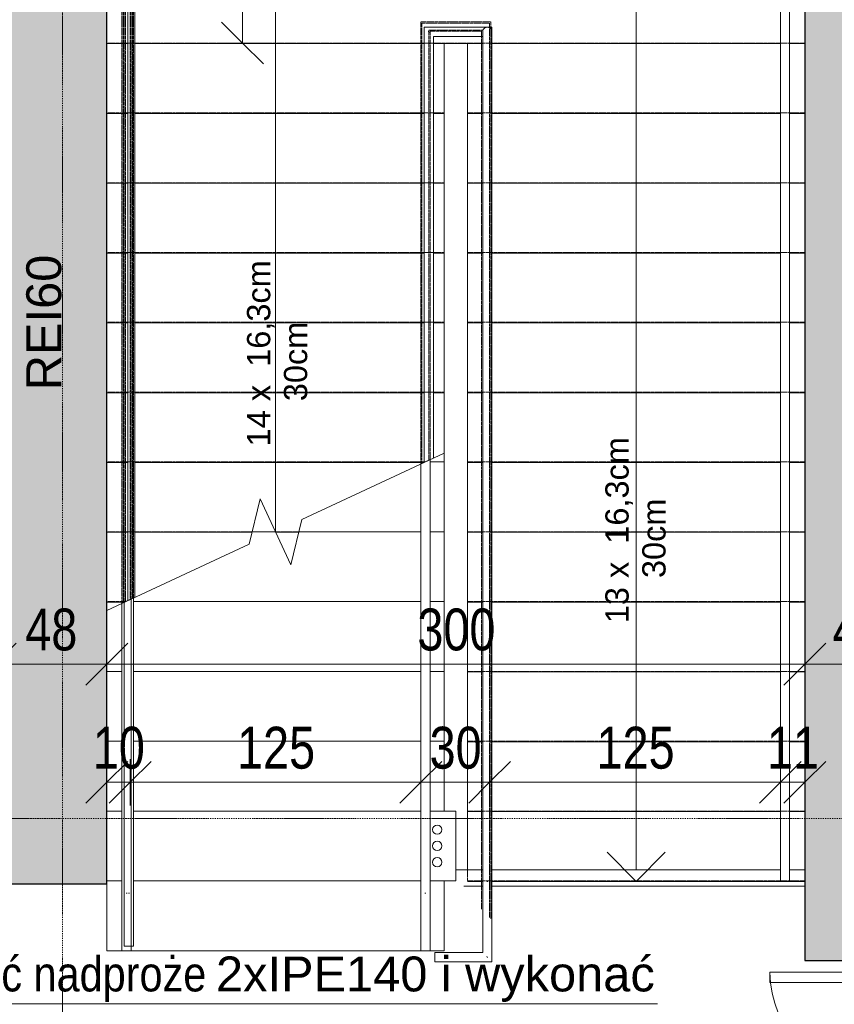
# Model space of a CAD drawing. Header units: centimetres. Extents: x 14785 to 20067, y -11124 to -8451.
# Tile 14 of 26: x 16457 to 16807, y -9449 to -9025. Entities that reach past the tile are written whole.
import ezdxf

# ---------------------------------------------------------------- set-up
doc = ezdxf.new("R2010")
doc.units = ezdxf.units.CM
doc.header["$XCLIPFRAME"] = 2
for name, pattern in [('Linia siatki', [0.9925, 0.47, -0.2175, 0.0875, -0.2175]), ('Linia wyrównania', [0.32004, 0.16002, -0.16002]), ('Ponad', [0.396875, 0.238125, -0.15875])]:
    doc.linetypes.add(name, pattern=pattern)
for name, color, linetype, lineweight in [('A-ANNO-DIMS', 211, 'Continuous', 9), ('A-ANNO-DIMS-100', 211, 'Continuous', 9), ('A-AREA', 32, 'Continuous', 9), ('A-DETL-THIN', 151, 'Continuous', 9), ('A-DOOR', 31, 'Continuous', 9), ('A-DOOR-FRAM', 31, 'Continuous', 18), ('A-FLOR', 192, 'Continuous', 9), ('A-FLOR-HRAL', 11, 'Continuous', 9), ('A-FLOR-HRAL-MBND', 5, 'Ponad', 9), ('A-WALL', 113, 'Continuous', 9), ('A-WALL-PATT', 111, 'Continuous', 25), ('G-ANNO-REFR', 1, 'Linia wyrównania', 9), ('G-ANNO-TEXT', 231, 'Continuous', 9), ('S-GRID', 1, 'Continuous', 9), ('S-STRS', 31, 'Continuous', 9), ('S-STRS-ANNO', 31, 'Continuous', 9), ('S-STRS-MBND', 31, 'Ponad', 9)]:
    doc.layers.add(name, color=color, linetype=linetype, lineweight=lineweight)
doc.styles.add('Arial_2', font='arial.ttf', dxfattribs={"height": 10})
doc.styles.add('Arial_3', font='arial.ttf', dxfattribs={"height": 15})
doc.styles.add('Arial_4', font='arial.ttf', dxfattribs={"width": 0.8, "height": 18})
doc.dimstyles.new('Przekątna_-_1_8_mm_Arial', dxfattribs={"dimscale": 30.48, "dimtxt": 18.364669, "dimasz": 0.590551, "dimexe": 0.328084, "dimexo": 0.0625, "dimgap": 0.016404, "dimtad": 1, "dimdec": 0, "dimdsep": 46, "dimtxsty": 'Arial_4', "dimblk1": 'OBLIQUE', "dimblk2": 'OBLIQUE', "dimsah": 1, "dimcen": 0.09, "dimazin": 0, "dimtfac": 1, "dimtdec": 4, "dimtix": 1, "dimtmove": 0, "dimatfit": 3, "dimfxl": 0.328084, "dimfxlon": 1, "dimtvp": 1, "dimtolj": 1, "dimtzin": 0, "dimarcsym": 2})
doc.dimstyles.new('Przekątna_-_1_8_mm_Arial_1', dxfattribs={"dimscale": 30.48, "dimtxt": 18.364669, "dimasz": 0.590551, "dimexe": 0.328084, "dimexo": 0.0625, "dimgap": 0.016404, "dimtad": 1, "dimdec": 0, "dimdsep": 46, "dimtxsty": 'Arial_4', "dimblk1": 'OBLIQUE', "dimblk2": 'OBLIQUE', "dimsah": 1, "dimcen": 0.09, "dimazin": 0, "dimtfac": 1, "dimtdec": 4, "dimtix": 1, "dimtmove": 0, "dimatfit": 3, "dimfxl": 0.328084, "dimfxlon": 1, "dimtvp": 1, "dimtolj": 1, "dimtzin": 0, "dimarcsym": 2})
picture_1 = doc.add_image_def('image1.png', size_in_pixel=(425, 587))

# ---------------------------------------------------------------- blocks, each defined once
blk = doc.blocks.new('Drzwi-korytarz-niesymetryczne-wpuszczane - 1350 x 2000mm-591046-4_Poziom piętra')
at = {"layer": 'A-DOOR', "lineweight": 18}
for p, q in [((-67.5, -6.365), (-67.5, 83.635)), ((-67.5, 83.635), (-63, 83.635)), ((-63, 83.635), (-63, -6.365)), ((67.5, 38.635), (63, 38.635)), ((63, 38.635), (63, -6.365)), ((67.5, -6.365), (67.5, 38.635)), ((-63, -6.365), (-67.5, -6.365)), ((63, -6.365), (67.5, -6.365))]:
    blk.add_line(p, q, dxfattribs=at)
at = {"layer": 'A-DOOR'}
for centre, radius, start, end in [((-67.5, -6.365), 90, 0, 90), ((67.5, -6.365), 45, 90, 180)]:
    blk.add_arc(centre, radius, start, end, dxfattribs=at)
at = {"layer": 'A-DOOR-FRAM'}
for p, q in [((-67.5, -6.365), (-72.5, -6.365)), ((-72.5, -6.365), (-72.5, -21.365)), ((-67.5, -11.34125), (-67.5, -6.365)), ((67.5, -6.365), (67.5, -11.34125)), ((72.5, -6.365), (67.5, -6.365)), ((72.5, -21.365), (72.5, -6.365)), ((-65.9125, -11.34125), (-67.5, -11.34125)), ((-65.9125, -16.44375), (-65.9125, -11.34125)), ((67.5, -11.34125), (65.9125, -11.34125)), ((65.9125, -11.34125), (65.9125, -16.44375)), ((-67.5, -21.365), (-67.5, -16.44375)), ((-67.5, -16.44375), (-65.9125, -16.44375)), ((65.9125, -16.44375), (67.5, -16.44375)), ((67.5, -16.44375), (67.5, -21.365)), ((-72.5, -21.365), (-67.5, -21.365)), ((67.5, -21.365), (72.5, -21.365))]:
    blk.add_line(p, q, dxfattribs=at)
blk = doc.blocks.new('Poręcz - Poręcz-702179-4_Poziom piętra')
at = {"layer": 'A-FLOR-HRAL-MBND'}
for p, q in [((16630.08, -9026.93), (16659.16, -9026.93)), ((16630.08, -9035.47), (16630.08, -9026.93)), ((16630.08, -9026.93), (16659.16, -9026.93)), ((16630.08, -9035.47), (16630.08, -9026.93)), ((16630.08, -9026.93), (16659.16, -9026.93)), ((16630.08, -9035.47), (16630.08, -9026.93)), ((16630.08, -9026.93), (16659.16, -9026.93)), ((16630.08, -9035.47), (16630.08, -9026.93)), ((16659.16, -9026.93), (16659.16, -9395.47)), ((16659.16, -9026.93), (16659.16, -9395.47)), ((16659.16, -9026.93), (16659.16, -9395.47)), ((16659.16, -9026.93), (16659.16, -9395.47)), ((16633.08, -9029.93), (16656.16, -9029.93)), ((16633.08, -9035.47), (16633.08, -9029.93)), ((16633.08, -9029.93), (16656.16, -9029.93)), ((16633.08, -9035.47), (16633.08, -9029.93)), ((16633.08, -9029.93), (16656.16, -9029.93)), ((16633.08, -9035.47), (16633.08, -9029.93)), ((16633.08, -9029.93), (16656.16, -9029.93)), ((16633.08, -9035.47), (16633.08, -9029.93)), ((16656.16, -9029.93), (16656.16, -9395.47)), ((16656.16, -9029.93), (16656.16, -9395.47)), ((16656.16, -9029.93), (16656.16, -9395.47)), ((16656.16, -9029.93), (16656.16, -9395.47)), ((16630.08, -9216.11), (16630.08, -9035.47)), ((16630.08, -9216.11), (16630.08, -9035.47)), ((16630.08, -9216.11), (16630.08, -9035.47)), ((16630.08, -9216.11), (16630.08, -9035.47)), ((16633.08, -9214.72), (16633.08, -9035.47)), ((16633.08, -9214.72), (16633.08, -9035.47)), ((16633.08, -9214.72), (16633.08, -9035.47)), ((16633.08, -9214.72), (16633.08, -9035.47)), ((16656.16, -9395.47), (16656.16, -9408.25)), ((16656.16, -9395.47), (16656.16, -9408.25)), ((16656.16, -9395.47), (16656.16, -9408.25)), ((16656.16, -9395.47), (16656.16, -9408.25)), ((16659.16, -9395.47), (16659.16, -9411.25)), ((16659.16, -9395.47), (16659.16, -9411.25)), ((16659.16, -9395.47), (16659.16, -9411.25)), ((16659.16, -9395.47), (16659.16, -9411.25)), ((16485.08, -9396.71), (16488.08, -9396.71)), ((16485.08, -9396.71), (16488.08, -9396.71)), ((16485.08, -9396.71), (16488.08, -9396.71)), ((16485.08, -9396.71), (16488.08, -9396.71))]:
    blk.add_line(p, q, dxfattribs=at)
blk = doc.blocks.new('Poręcz - Poręcz-702183-4_Poziom piętra')
at = {"layer": 'A-FLOR-HRAL-MBND'}
for p, q in [((16501.66, -9005.47), (16504.66, -9005.47)), ((16501.66, -9035.47), (16501.66, -9005.47)), ((16501.66, -9005.47), (16504.66, -9005.47)), ((16501.66, -9035.47), (16501.66, -9005.47)), ((16501.66, -9005.47), (16504.66, -9005.47)), ((16501.66, -9035.47), (16501.66, -9005.47)), ((16501.66, -9005.47), (16504.66, -9005.47)), ((16501.66, -9035.47), (16501.66, -9005.47)), ((16504.66, -9035.47), (16504.66, -9005.47)), ((16504.66, -9035.47), (16504.66, -9005.47)), ((16504.66, -9035.47), (16504.66, -9005.47)), ((16504.66, -9035.47), (16504.66, -9005.47)), ((16501.66, -9276), (16501.66, -9035.47)), ((16501.66, -9276), (16501.66, -9035.47)), ((16501.66, -9276), (16501.66, -9035.47)), ((16501.66, -9276), (16501.66, -9035.47)), ((16504.66, -9274.6), (16504.66, -9035.47)), ((16504.66, -9274.6), (16504.66, -9035.47)), ((16504.66, -9274.6), (16504.66, -9035.47)), ((16504.66, -9274.6), (16504.66, -9035.47))]:
    blk.add_line(p, q, dxfattribs=at)
blk = doc.blocks.new('Typ poręczy górnej - Górna poręcz_wewnętrzny_-702195-4_Poziom piętra')
at = {"layer": 'A-FLOR-HRAL'}
for p, q in [((16629.58, -9396.58), (16629.58, -9425.47)), ((16633.58, -9425.47), (16633.58, -9396.58)), ((16631.37, -9400.72), (16631.79, -9400.72))]:
    blk.add_line(p, q, dxfattribs=at)
at = {"layer": 'A-FLOR-HRAL', "flags": 128}
blk.add_lwpolyline([(16631.79, -9425.47), (16631.58, -9425.47), (16631.38, -9425.47)], dxfattribs=at)
blk = doc.blocks.new('Typ poręczy górnej - Górna poręcz_wewnętrzny_-V7-4_Poziom piętra')
at = {"layer": 'A-FLOR-HRAL', "linetype": 'Ponad'}
for p, q in [((16629.58, -9026.43), (16659.66, -9026.43)), ((16629.58, -9035.47), (16629.58, -9026.43)), ((16659.66, -9026.43), (16659.66, -9395.47)), ((16633.58, -9030.43), (16655.66, -9030.43)), ((16633.58, -9035.47), (16633.58, -9030.43)), ((16655.66, -9030.43), (16655.66, -9395.47)), ((16629.58, -9216.35), (16629.58, -9035.47)), ((16633.58, -9214.48), (16633.58, -9035.47)), ((16655.66, -9395.47), (16655.66, -9407.75)), ((16659.66, -9395.47), (16659.66, -9411.75)), ((16484.58, -9396.71), (16488.58, -9396.71))]:
    blk.add_line(p, q, dxfattribs=at)
at = {"layer": 'A-FLOR-HRAL'}
for p, q in [((16633.58, -9214.48), (16629.58, -9216.35)), ((16629.58, -9425.47), (16629.58, -9216.35)), ((16633.58, -9425.47), (16633.58, -9214.48)), ((16629.58, -9425.47), (16633.58, -9425.47))]:
    blk.add_line(p, q, dxfattribs=at)
blk = doc.blocks.new('Typ poręczy górnej - Górna poręcz_wewnętrzny_-702209-4_Poziom piętra')
at = {"layer": 'A-FLOR-HRAL'}
for p, q in [((16501.16, -9396.58), (16501.16, -9425.47)), ((16505.16, -9425.47), (16505.16, -9396.58)), ((16502.95, -9400.72), (16503.37, -9400.72))]:
    blk.add_line(p, q, dxfattribs=at)
at = {"layer": 'A-FLOR-HRAL', "flags": 128}
blk.add_lwpolyline([(16503.37, -9425.47), (16503.16, -9425.47), (16502.96, -9425.47)], dxfattribs=at)
blk = doc.blocks.new('Typ poręczy górnej - Górna poręcz_wewnętrzny_-V8-4_Poziom piętra')
at = {"layer": 'A-FLOR-HRAL', "linetype": 'Ponad'}
for p, q in [((16501.16, -9005.47), (16505.16, -9005.47)), ((16501.16, -9035.47), (16501.16, -9005.47)), ((16505.16, -9035.47), (16505.16, -9005.47)), ((16501.16, -9276.23), (16501.16, -9035.47)), ((16505.16, -9274.37), (16505.16, -9035.47))]:
    blk.add_line(p, q, dxfattribs=at)
at = {"layer": 'A-FLOR-HRAL'}
for p, q in [((16505.16, -9274.37), (16501.16, -9276.23)), ((16501.16, -9425.47), (16501.16, -9276.23)), ((16505.16, -9425.47), (16505.16, -9274.37)), ((16501.16, -9425.47), (16505.16, -9425.47))]:
    blk.add_line(p, q, dxfattribs=at)
blk = doc.blocks.new('Poręcz - Poręcz-703291-4_Poziom piętra')
at = {"layer": 'A-FLOR-HRAL'}
for p, q in [((16503.66, -9005.71), (16506.66, -9005.71)), ((16503.66, -9035.71), (16503.66, -9005.71)), ((16506.66, -9035.71), (16506.66, -9005.71)), ((16503.66, -9275.06), (16503.66, -9035.71)), ((16506.66, -9273.67), (16506.66, -9035.71))]:
    blk.add_line(p, q, dxfattribs=at)
blk = doc.blocks.new('Typ poręczy górnej - Górna poręcz_wewnętrzny_-703303-4_Poziom piętra')
at = {"layer": 'A-FLOR-HRAL'}
for p, q in [((16658.16, -9028.67), (16631.08, -9028.67)), ((16631.08, -9028.67), (16631.08, -9035.21)), ((16656.16, -9030.67), (16656.16, -9396.22)), ((16660.16, -9396.22), (16660.16, -9030.67)), ((16631.08, -9035.21), (16631.08, -9215.65)), ((16635.08, -9032.67), (16656.16, -9032.67)), ((16635.08, -9035.21), (16635.08, -9032.67)), ((16635.08, -9213.78), (16635.08, -9035.21)), ((16656.16, -9396.22), (16656.16, -9426.25)), ((16660.16, -9430.25), (16660.16, -9396.22)), ((16656.16, -9426.25), (16635.62, -9426.25)), ((16635.62, -9428.02), (16635.62, -9428.39)), ((16635.62, -9430.25), (16660.16, -9430.25))]:
    blk.add_line(p, q, dxfattribs=at)
at = {"layer": 'A-FLOR-HRAL', "flags": 128}
for points in [[(16658.16, -9028.67), (16657.64, -9028.74), (16657.16, -9028.94), (16656.75, -9029.26), (16656.43, -9029.67), (16656.23, -9030.16), (16656.16, -9030.67)], [(16656.16, -9030.67), (16656.23, -9030.16), (16656.43, -9029.67), (16656.75, -9029.26), (16657.16, -9028.94), (16657.64, -9028.74), (16658.16, -9028.67), (16658.68, -9028.74), (16659.16, -9028.94), (16659.58, -9029.26)], [(16659.58, -9029.26), (16659.16, -9028.94), (16658.68, -9028.74), (16658.16, -9028.67)]]:
    blk.add_lwpolyline(points, dxfattribs=at)
at = {"layer": 'A-FLOR-HRAL'}
for points, knots in [([(16632.85, -9030.44), (16632.88, -9030.48), (16632.96, -9030.55), (16633.08, -9030.67), (16633.2, -9030.8), (16633.28, -9030.87), (16633.32, -9030.91)], [-0.53727163, -0.53727163, -0.53727163, -0.53727163, -0.52083333, -0.5, -0.47916667, -0.46272837, -0.46272837, -0.46272837, -0.46272837]), ([(16657.93, -9428.02), (16657.96, -9428.06), (16658.04, -9428.13), (16658.16, -9428.25), (16658.25, -9428.34), (16658.29, -9428.39)], [0.46272837, 0.46272837, 0.46272837, 0.46272837, 0.47916667, 0.5, 0.52083333, 0.52083333, 0.52083333, 0.52083333])]:
    blk.add_open_spline(points, degree=3, knots=knots, dxfattribs=at)
for points in [[(16633.29, -9035.71), (16633.22, -9035.71), (16633.08, -9035.72), (16632.95, -9035.71), (16632.88, -9035.71)], [(16657.96, -9395.72), (16658.03, -9395.72), (16658.16, -9395.71), (16658.3, -9395.72), (16658.37, -9395.72)]]:
    blk.add_open_spline(points, degree=3, dxfattribs=at)
blk = doc.blocks.new('Typ poręczy górnej - Górna poręcz_wewnętrzny_-V9-4_Poziom piętra')
at = {"layer": 'A-FLOR-HRAL'}
for p, q in [((16631.08, -9028.67), (16660.16, -9028.67)), ((16631.08, -9035.71), (16631.08, -9028.67)), ((16660.16, -9028.67), (16660.16, -9395.71)), ((16631.08, -9215.65), (16631.08, -9035.71)), ((16635.08, -9032.67), (16656.16, -9032.67)), ((16635.08, -9035.71), (16635.08, -9032.67)), ((16635.08, -9213.78), (16635.08, -9035.71)), ((16656.16, -9032.67), (16656.16, -9395.71)), ((16656.16, -9395.71), (16656.16, -9426.25)), ((16660.16, -9395.71), (16660.16, -9430.25)), ((16635.62, -9430.25), (16635.62, -9426.25)), ((16656.16, -9426.25), (16635.62, -9426.25)), ((16660.16, -9430.25), (16635.62, -9430.25))]:
    blk.add_line(p, q, dxfattribs=at)
blk = doc.blocks.new('Typ poręczy górnej - Górna poręcz_wewnętrzny_-712286-4_Poziom piętra')
at = {"layer": 'A-FLOR-HRAL'}
for p, q in [((16784.08, -9005.71), (16784.08, -9036.67)), ((16788.08, -9036.67), (16788.08, -9005.71)), ((16784.08, -9036.67), (16784.08, -9395.71)), ((16788.08, -9395.71), (16788.08, -9036.67))]:
    blk.add_line(p, q, dxfattribs=at)
at = {"layer": 'A-FLOR-HRAL', "flags": 128}
for points in [[(16785.88, -9005.71), (16786.08, -9005.71), (16786.29, -9005.71)], [(16786.29, -9395.71), (16786.08, -9395.71), (16785.88, -9395.71)]]:
    blk.add_lwpolyline(points, dxfattribs=at)
blk = doc.blocks.new('Typ poręczy górnej - Górna poręcz_wewnętrzny_-V10-4_Poziom piętra')
at = {"layer": 'A-FLOR-HRAL'}
for p, q in [((16788.08, -9005.71), (16784.08, -9005.71)), ((16784.08, -9005.71), (16784.08, -9395.71)), ((16788.08, -9005.71), (16788.08, -9395.71)), ((16788.08, -9395.71), (16784.08, -9395.71))]:
    blk.add_line(p, q, dxfattribs=at)
blk = doc.blocks.new('Poręcz - Poręcz-712949-4_Poziom piętra')
at = {"layer": 'A-FLOR-HRAL-MBND'}
for p, q in [((16502.66, -9005.59), (16505.66, -9005.59)), ((16502.66, -9035.47), (16502.66, -9005.59)), ((16502.66, -9005.59), (16505.66, -9005.59)), ((16502.66, -9035.47), (16502.66, -9005.59)), ((16502.66, -9005.59), (16505.66, -9005.59)), ((16502.66, -9035.47), (16502.66, -9005.59)), ((16502.66, -9005.59), (16505.66, -9005.59)), ((16502.66, -9035.47), (16502.66, -9005.59)), ((16505.66, -9035.47), (16505.66, -9005.59)), ((16505.66, -9035.47), (16505.66, -9005.59)), ((16505.66, -9035.47), (16505.66, -9005.59)), ((16505.66, -9035.47), (16505.66, -9005.59)), ((16502.66, -9035.59), (16502.66, -9035.47)), ((16502.66, -9035.59), (16502.66, -9035.47)), ((16502.66, -9035.59), (16502.66, -9035.47)), ((16502.66, -9035.59), (16502.66, -9035.47)), ((16502.66, -9275.53), (16502.66, -9035.59)), ((16502.66, -9275.53), (16502.66, -9035.59)), ((16502.66, -9275.53), (16502.66, -9035.59)), ((16502.66, -9275.53), (16502.66, -9035.59)), ((16505.66, -9035.59), (16505.66, -9035.47)), ((16505.66, -9035.59), (16505.66, -9035.47)), ((16505.66, -9035.59), (16505.66, -9035.47)), ((16505.66, -9035.59), (16505.66, -9035.47)), ((16505.66, -9274.13), (16505.66, -9035.59)), ((16505.66, -9274.13), (16505.66, -9035.59)), ((16505.66, -9274.13), (16505.66, -9035.59)), ((16505.66, -9274.13), (16505.66, -9035.59))]:
    blk.add_line(p, q, dxfattribs=at)
blk = doc.blocks.new('Typ poręczy górnej - Górna poręcz_wewnętrzny_-712975-4_Poziom piętra')
at = {"layer": 'A-FLOR-HRAL'}
for p, q in [((16502.16, -9396.58), (16502.16, -9423.47)), ((16506.16, -9423.47), (16506.16, -9396.58)), ((16503.95, -9400.72), (16504.37, -9400.72))]:
    blk.add_line(p, q, dxfattribs=at)
at = {"layer": 'A-FLOR-HRAL', "flags": 128}
blk.add_lwpolyline([(16504.37, -9423.47), (16504.16, -9423.47), (16503.96, -9423.47)], dxfattribs=at)
blk = doc.blocks.new('Typ poręczy górnej - Górna poręcz_wewnętrzny_-V11-4_Poziom piętra')
at = {"layer": 'A-FLOR-HRAL', "linetype": 'Ponad'}
for p, q in [((16502.16, -9005.59), (16506.16, -9005.59)), ((16502.16, -9035.47), (16502.16, -9005.59)), ((16506.16, -9035.47), (16506.16, -9005.59)), ((16502.16, -9035.47), (16506.16, -9035.47)), ((16502.16, -9035.59), (16506.16, -9035.59)), ((16502.16, -9275.76), (16502.16, -9035.59)), ((16506.16, -9273.9), (16506.16, -9035.59))]:
    blk.add_line(p, q, dxfattribs=at)
at = {"layer": 'A-FLOR-HRAL'}
for p, q in [((16506.16, -9273.9), (16502.16, -9275.76)), ((16502.16, -9423.47), (16502.16, -9275.76)), ((16506.16, -9423.47), (16506.16, -9273.9)), ((16502.16, -9423.47), (16506.16, -9423.47))]:
    blk.add_line(p, q, dxfattribs=at)
blk = doc.blocks.new('DIMBLOCK172-4_Poziom piętra')
at = {"layer": 'A-ANNO-DIMS-100'}
for p, q in [((16446.62, -9302.32), (16446.62, -9292.32)), ((16446.62, -9302.32), (16455.62, -9293.32)), ((16494.62, -9302.32), (16494.62, -9292.32)), ((16494.62, -9302.32), (16503.62, -9293.32)), ((16446.62, -9302.32), (16437.62, -9311.32)), ((16446.62, -9302.32), (16494.62, -9302.32)), ((16446.62, -9302.32), (16446.62, -9312.32)), ((16494.62, -9302.32), (16485.62, -9311.32)), ((16494.62, -9302.32), (16494.62, -9312.32))]:
    blk.add_line(p, q, dxfattribs=at)
at = {"layer": 'A-ANNO-DIMS-100', "color": 0, "insert": (16459.6, -9278.45), "char_height": 18, "width": 26.4451, "attachment_point": 1, "line_spacing_factor": 0.941778, "style": 'Arial_4'}
blk.add_mtext('48', dxfattribs=at)
blk = doc.blocks.new('_Oblique')
at = {"color": 0, "linetype": 'ByBlock', "lineweight": -2}
blk.add_line((-0.5, -0.5), (0.5, 0.5), dxfattribs=at)
blk = doc.blocks.new('DIMBLOCK173-4_Poziom piętra')
at = {"layer": 'A-ANNO-DIMS-100'}
for p, q in [((16494.62, -9302.32), (16494.62, -9292.32)), ((16494.62, -9302.32), (16503.62, -9293.32)), ((16794.62, -9302.32), (16794.62, -9292.32)), ((16794.62, -9302.32), (16803.62, -9293.32)), ((16494.62, -9302.32), (16485.62, -9311.32)), ((16494.62, -9302.32), (16794.62, -9302.32)), ((16494.62, -9302.32), (16494.62, -9312.32)), ((16794.62, -9302.32), (16785.62, -9311.32)), ((16794.62, -9302.32), (16794.62, -9312.32))]:
    blk.add_line(p, q, dxfattribs=at)
at = {"layer": 'A-ANNO-DIMS-100', "color": 0, "insert": (16628.09, -9278.45), "char_height": 18, "width": 39.6677, "attachment_point": 1, "line_spacing_factor": 0.941778, "style": 'Arial_4'}
blk.add_mtext('300', dxfattribs=at)
blk = doc.blocks.new('DIMBLOCK174-4_Poziom piętra')
at = {"layer": 'A-ANNO-DIMS-100'}
for p, q in [((16794.62, -9302.32), (16794.62, -9292.32)), ((16794.62, -9302.32), (16803.62, -9293.32)), ((16840.62, -9302.32), (16840.62, -9292.32)), ((16840.62, -9302.32), (16849.62, -9293.32)), ((16794.62, -9302.32), (16785.62, -9311.32)), ((16794.62, -9302.32), (16840.62, -9302.32)), ((16794.62, -9302.32), (16794.62, -9312.32)), ((16840.62, -9302.32), (16831.62, -9311.32)), ((16840.62, -9302.32), (16840.62, -9312.32))]:
    blk.add_line(p, q, dxfattribs=at)
at = {"layer": 'A-ANNO-DIMS-100', "color": 0, "insert": (16806.6, -9278.45), "char_height": 18, "width": 26.4451, "attachment_point": 1, "line_spacing_factor": 0.941778, "style": 'Arial_4'}
blk.add_mtext('46', dxfattribs=at)
blk = doc.blocks.new('DIMBLOCK277-4_Poziom piętra')
at = {"layer": 'A-ANNO-DIMS-100'}
for p, q in [((16494.62, -9353.12), (16494.62, -9343.12)), ((16494.62, -9353.12), (16503.62, -9344.12)), ((16504.66, -9353.12), (16504.66, -9343.12)), ((16504.66, -9353.12), (16513.66, -9344.12)), ((16494.62, -9353.12), (16485.62, -9362.12)), ((16494.62, -9353.12), (16504.66, -9353.12)), ((16494.62, -9353.12), (16494.62, -9363.12)), ((16504.66, -9353.12), (16495.66, -9362.12)), ((16504.66, -9353.12), (16504.66, -9363.12))]:
    blk.add_line(p, q, dxfattribs=at)
at = {"layer": 'A-ANNO-DIMS-100', "color": 0, "insert": (16488.62, -9329.25), "char_height": 18, "width": 26.4451, "attachment_point": 1, "line_spacing_factor": 0.941778, "style": 'Arial_4'}
blk.add_mtext('10', dxfattribs=at)
blk = doc.blocks.new('DIMBLOCK278-4_Poziom piętra')
at = {"layer": 'A-ANNO-DIMS-100'}
for p, q in [((16504.66, -9353.12), (16504.66, -9343.12)), ((16504.66, -9353.12), (16513.66, -9344.12)), ((16629.58, -9353.12), (16629.58, -9343.12)), ((16629.58, -9353.12), (16638.58, -9344.12)), ((16504.66, -9353.12), (16495.66, -9362.12)), ((16504.66, -9353.12), (16629.58, -9353.12)), ((16504.66, -9353.12), (16504.66, -9363.12)), ((16629.58, -9353.12), (16620.58, -9362.12)), ((16629.58, -9353.12), (16629.58, -9363.12))]:
    blk.add_line(p, q, dxfattribs=at)
at = {"layer": 'A-ANNO-DIMS-100', "color": 0, "insert": (16550.59, -9329.25), "char_height": 18, "width": 39.6677, "attachment_point": 1, "line_spacing_factor": 0.941778, "style": 'Arial_4'}
blk.add_mtext('125', dxfattribs=at)
blk = doc.blocks.new('DIMBLOCK279-4_Poziom piętra')
at = {"layer": 'A-ANNO-DIMS-100'}
for p, q in [((16629.58, -9353.12), (16629.58, -9343.12)), ((16629.58, -9353.12), (16638.58, -9344.12)), ((16659.16, -9353.12), (16659.16, -9343.12)), ((16659.16, -9353.12), (16668.16, -9344.12)), ((16629.58, -9353.12), (16620.58, -9362.12)), ((16629.58, -9353.12), (16659.16, -9353.12)), ((16629.58, -9353.12), (16629.58, -9363.12)), ((16659.16, -9353.12), (16650.16, -9362.12)), ((16659.16, -9353.12), (16659.16, -9363.12))]:
    blk.add_line(p, q, dxfattribs=at)
at = {"layer": 'A-ANNO-DIMS-100', "color": 0, "insert": (16633.35, -9329.25), "char_height": 18, "width": 26.4451, "attachment_point": 1, "line_spacing_factor": 0.941778, "style": 'Arial_4'}
blk.add_mtext('30', dxfattribs=at)
blk = doc.blocks.new('DIMBLOCK280-4_Poziom piętra')
at = {"layer": 'A-ANNO-DIMS-100'}
for p, q in [((16659.16, -9353.12), (16659.16, -9343.12)), ((16659.16, -9353.12), (16668.16, -9344.12)), ((16784.08, -9353.12), (16784.08, -9343.12)), ((16784.08, -9353.12), (16793.08, -9344.12)), ((16659.16, -9353.12), (16650.16, -9362.12)), ((16659.16, -9353.12), (16784.08, -9353.12)), ((16659.16, -9353.12), (16659.16, -9363.12)), ((16784.08, -9353.12), (16775.08, -9362.12)), ((16784.08, -9353.12), (16784.08, -9363.12))]:
    blk.add_line(p, q, dxfattribs=at)
at = {"layer": 'A-ANNO-DIMS-100', "color": 0, "insert": (16705.09, -9329.25), "char_height": 18, "width": 39.6677, "attachment_point": 1, "line_spacing_factor": 0.941778, "style": 'Arial_4'}
blk.add_mtext('125', dxfattribs=at)
blk = doc.blocks.new('DIMBLOCK281-4_Poziom piętra')
at = {"layer": 'A-ANNO-DIMS-100'}
for p, q in [((16784.08, -9353.12), (16784.08, -9343.12)), ((16784.08, -9353.12), (16793.08, -9344.12)), ((16794.62, -9353.12), (16794.62, -9343.12)), ((16794.62, -9353.12), (16803.62, -9344.12)), ((16784.08, -9353.12), (16775.08, -9362.12)), ((16784.08, -9353.12), (16794.62, -9353.12)), ((16784.08, -9353.12), (16784.08, -9363.12)), ((16794.62, -9353.12), (16785.62, -9362.12)), ((16794.62, -9353.12), (16794.62, -9363.12))]:
    blk.add_line(p, q, dxfattribs=at)
at = {"layer": 'A-ANNO-DIMS-100', "color": 0, "insert": (16778.33, -9329.25), "char_height": 18, "width": 26.4451, "attachment_point": 1, "line_spacing_factor": 0.941778, "style": 'Arial_4'}
blk.add_mtext('11', dxfattribs=at)
blk = doc.blocks.new('DIMBLOCK282-4_Poziom piętra')
at = {"layer": 'A-ANNO-DIMS-100'}
for p, q in [((16552.94, -8875.47), (16543.94, -8866.47)), ((16552.94, -8875.47), (16542.94, -8875.47)), ((16552.94, -9035.47), (16552.94, -8875.47)), ((16552.94, -8875.47), (16561.94, -8884.47)), ((16552.94, -8875.47), (16562.94, -8875.47)), ((16552.94, -9035.47), (16543.94, -9026.47)), ((16552.94, -9035.47), (16542.94, -9035.47)), ((16552.94, -9035.47), (16561.94, -9044.47)), ((16552.94, -9035.47), (16562.94, -9035.47))]:
    blk.add_line(p, q, dxfattribs=at)
at = {"layer": 'A-ANNO-DIMS-100', "color": 0, "insert": (16529.07, -8972), "char_height": 18, "width": 39.6677, "attachment_point": 1, "rotation": 90, "line_spacing_factor": 0.941778, "style": 'Arial_4'}
blk.add_mtext('160', dxfattribs=at)

msp = doc.modelspace()

# ---------------------------------------------------------------- hatches: boundary and pattern name
at = {"layer": 'A-WALL-PATT', "lineweight": 9}
h = msp.add_hatch(color=256, dxfattribs=at)
h.paths.add_polyline_path([(16794.62, -10352.71), (16840.62, -10352.71), (16840.62, -9574.71), (16794.62, -9574.71), (16794.62, -10337.71)])
h.paths.add_polyline_path([(16824.62, -9429.71), (16840.62, -9429.71), (16840.62, -8812.71), (16794.62, -8812.71), (16794.62, -9429.71)])
msp.add_hatch(color=256, dxfattribs=at).paths.add_polyline_path([(16494.62, -9396.71), (16494.62, -8875.71), (16446.62, -8875.71), (16446.62, -9396.71), (16488.6, -9396.71)])

# ---------------------------------------------------------------- linework, layer by layer
at = {"layer": 'A-AREA'}
for p, q in [((16648.08, -9397.71), (16656.16, -9397.71)), ((16660.16, -9397.71), (16794.62, -9397.71))]:
    msp.add_line(p, q, dxfattribs=at)
at = {"layer": 'A-DETL-THIN'}
for p, q in [((16644.62, -9365.47), (16637.36, -9365.47)), ((16644.62, -9365.47), (16639.62, -9365.47)), ((16644.62, -9395.47), (16644.62, -9365.47)), ((16644.62, -9395.47), (16644.62, -9365.47)), ((16637.36, -9395.47), (16644.62, -9395.47)), ((16639.62, -9395.47), (16644.62, -9395.47)), ((16367.78, -9448.25), (16731.36, -9448.25))]:
    msp.add_line(p, q, dxfattribs=at)
for centre in [(16636.62, -9373.47), (16636.62, -9380.47), (16636.62, -9387.47)]:
    msp.add_circle(centre, 2, dxfattribs=at)
at = {"layer": 'A-FLOR'}
for p, q in [((16656.16, -9390.71), (16644.62, -9390.71)), ((16784.08, -9390.71), (16660.16, -9390.71)), ((16794.62, -9390.71), (16788.08, -9390.71))]:
    msp.add_line(p, q, dxfattribs=at)
at = {"layer": 'A-WALL', "lineweight": 25}
for p, q in [((16494.62, -9396.71), (16494.62, -8875.71)), ((16794.62, -8875.71), (16794.62, -9429.71)), ((16446.62, -9396.71), (16494.62, -9396.71)), ((16794.62, -9429.71), (16824.62, -9429.71))]:
    msp.add_line(p, q, dxfattribs=at)
at = {"layer": 'S-GRID', "linetype": 'Linia siatki'}
for p, q in [((16475.62, -8451.11), (16475.62, -11063.66)), ((14793.33, -9368.71), (18286.21, -9368.71))]:
    msp.add_line(p, q, dxfattribs=at)
at = {"layer": 'S-STRS'}
for p, q in [((16494.62, -9035.71), (16503.66, -9035.71)), ((16506.66, -9035.71), (16631.08, -9035.71)), ((16635.08, -9035.71), (16639.62, -9035.71)), ((16639.62, -9035.71), (16649.62, -9035.71)), ((16639.62, -9065.71), (16639.62, -9035.71)), ((16656.16, -9035.71), (16649.62, -9035.71)), ((16649.62, -9035.71), (16649.62, -9065.71)), ((16784.08, -9035.71), (16660.16, -9035.71)), ((16794.62, -9035.71), (16788.08, -9035.71)), ((16494.62, -9065.71), (16503.66, -9065.71)), ((16506.66, -9065.71), (16631.08, -9065.71)), ((16635.08, -9065.71), (16639.62, -9065.71)), ((16639.62, -9095.71), (16639.62, -9065.71)), ((16649.62, -9065.71), (16649.62, -9095.71)), ((16656.16, -9065.71), (16649.62, -9065.71)), ((16784.08, -9065.71), (16660.16, -9065.71)), ((16794.62, -9065.71), (16788.08, -9065.71)), ((16494.62, -9095.71), (16503.66, -9095.71)), ((16506.66, -9095.71), (16631.08, -9095.71)), ((16635.08, -9095.71), (16639.62, -9095.71)), ((16639.62, -9125.71), (16639.62, -9095.71)), ((16649.62, -9095.71), (16649.62, -9125.71)), ((16656.16, -9095.71), (16649.62, -9095.71)), ((16784.08, -9095.71), (16660.16, -9095.71)), ((16794.62, -9095.71), (16788.08, -9095.71)), ((16494.62, -9125.71), (16503.66, -9125.71)), ((16506.66, -9125.71), (16631.08, -9125.71)), ((16635.08, -9125.71), (16639.62, -9125.71)), ((16639.62, -9155.71), (16639.62, -9125.71)), ((16649.62, -9125.71), (16649.62, -9155.71)), ((16656.16, -9125.71), (16649.62, -9125.71)), ((16784.08, -9125.71), (16660.16, -9125.71)), ((16794.62, -9125.71), (16788.08, -9125.71)), ((16494.62, -9155.71), (16503.66, -9155.71)), ((16506.66, -9155.71), (16631.08, -9155.71)), ((16635.08, -9155.71), (16639.62, -9155.71)), ((16639.62, -9185.71), (16639.62, -9155.71)), ((16649.62, -9155.71), (16649.62, -9185.71)), ((16656.16, -9155.71), (16649.62, -9155.71)), ((16784.08, -9155.71), (16660.16, -9155.71)), ((16794.62, -9155.71), (16788.08, -9155.71)), ((16494.62, -9185.71), (16503.66, -9185.71)), ((16506.66, -9185.71), (16631.08, -9185.71)), ((16635.08, -9185.71), (16639.62, -9185.71)), ((16639.62, -9211.67), (16639.62, -9185.71)), ((16649.62, -9185.71), (16649.62, -9215.71)), ((16656.16, -9185.71), (16649.62, -9185.71)), ((16784.08, -9185.71), (16660.16, -9185.71)), ((16794.62, -9185.71), (16788.08, -9185.71)), ((16639.62, -9215.47), (16639.62, -9211.67)), ((16494.62, -9215.71), (16503.66, -9215.71)), ((16506.66, -9215.71), (16630.94, -9215.71)), ((16633.58, -9215.47), (16639.62, -9215.47)), ((16639.62, -9245.47), (16639.62, -9215.47)), ((16649.62, -9215.71), (16649.62, -9245.71)), ((16656.16, -9215.71), (16649.62, -9215.71)), ((16784.08, -9215.71), (16660.16, -9215.71)), ((16794.62, -9215.71), (16788.08, -9215.71)), ((16494.62, -9245.71), (16503.66, -9245.71)), ((16506.66, -9245.71), (16557.02, -9245.71)), ((16557.08, -9245.47), (16567.12, -9245.47)), ((16567.24, -9245.71), (16577.11, -9245.71)), ((16577.17, -9245.47), (16629.58, -9245.47)), ((16633.58, -9245.47), (16639.62, -9245.47)), ((16639.62, -9275.47), (16639.62, -9245.47)), ((16649.62, -9245.71), (16649.62, -9275.71)), ((16656.16, -9245.71), (16649.62, -9245.71)), ((16784.08, -9245.71), (16660.16, -9245.71)), ((16794.62, -9245.71), (16788.08, -9245.71)), ((16494.62, -9275.71), (16502.27, -9275.71)), ((16506.16, -9275.47), (16629.58, -9275.47)), ((16633.58, -9275.47), (16639.62, -9275.47)), ((16639.62, -9305.47), (16639.62, -9275.47)), ((16649.62, -9275.71), (16649.62, -9305.71)), ((16656.16, -9275.71), (16649.62, -9275.71)), ((16784.08, -9275.71), (16660.16, -9275.71)), ((16794.62, -9275.71), (16788.08, -9275.71)), ((16494.62, -9305.47), (16501.16, -9305.47)), ((16506.16, -9305.47), (16629.58, -9305.47)), ((16633.58, -9305.47), (16639.62, -9305.47)), ((16639.62, -9335.47), (16639.62, -9305.47)), ((16649.62, -9305.71), (16649.62, -9335.71)), ((16656.16, -9305.71), (16649.62, -9305.71)), ((16784.08, -9305.71), (16660.16, -9305.71)), ((16794.62, -9305.71), (16788.08, -9305.71)), ((16494.62, -9335.47), (16501.16, -9335.47)), ((16506.16, -9335.47), (16629.58, -9335.47)), ((16633.58, -9335.47), (16639.62, -9335.47)), ((16639.62, -9365.47), (16639.62, -9335.47)), ((16649.62, -9335.71), (16649.62, -9365.71)), ((16656.16, -9335.71), (16649.62, -9335.71)), ((16784.08, -9335.71), (16660.16, -9335.71)), ((16794.62, -9335.71), (16788.08, -9335.71)), ((16494.62, -9365.47), (16501.16, -9365.47)), ((16506.16, -9365.47), (16629.58, -9365.47)), ((16633.58, -9365.47), (16637.36, -9365.47)), ((16649.62, -9365.71), (16649.62, -9390.71)), ((16656.16, -9365.71), (16649.62, -9365.71)), ((16784.08, -9365.71), (16660.16, -9365.71)), ((16794.62, -9365.71), (16788.08, -9365.71)), ((16494.62, -9395.47), (16501.16, -9395.47)), ((16506.16, -9395.47), (16629.58, -9395.47)), ((16633.58, -9395.47), (16637.36, -9395.47)), ((16639.62, -9425.47), (16639.62, -9395.47)), ((16656.16, -9395.71), (16649.62, -9395.71)), ((16784.08, -9395.71), (16660.16, -9395.71)), ((16794.62, -9395.71), (16788.08, -9395.71)), ((16494.62, -9425.47), (16494.62, -9396.71)), ((16494.62, -9425.47), (16501.16, -9425.47)), ((16505.16, -9425.47), (16629.58, -9425.47)), ((16633.58, -9425.47), (16639.62, -9425.47))]:
    msp.add_line(p, q, dxfattribs=at)
at = {"layer": 'S-STRS', "linetype": 'Ponad'}
for p, q in [((16494.62, -9035.71), (16503.66, -9035.71)), ((16506.66, -9035.71), (16631.08, -9035.71)), ((16635.08, -9035.71), (16639.62, -9035.71)), ((16656.16, -9035.71), (16649.62, -9035.71)), ((16784.08, -9035.71), (16660.16, -9035.71)), ((16794.62, -9035.71), (16788.08, -9035.71)), ((16494.62, -9065.71), (16503.66, -9065.71)), ((16506.66, -9065.71), (16631.08, -9065.71)), ((16635.08, -9065.71), (16639.62, -9065.71)), ((16656.16, -9065.71), (16649.62, -9065.71)), ((16784.08, -9065.71), (16660.16, -9065.71)), ((16794.62, -9065.71), (16788.08, -9065.71)), ((16494.62, -9095.71), (16503.66, -9095.71)), ((16506.66, -9095.71), (16631.08, -9095.71)), ((16635.08, -9095.71), (16639.62, -9095.71)), ((16656.16, -9095.71), (16649.62, -9095.71)), ((16784.08, -9095.71), (16660.16, -9095.71)), ((16794.62, -9095.71), (16788.08, -9095.71)), ((16494.62, -9125.71), (16503.66, -9125.71)), ((16506.66, -9125.71), (16631.08, -9125.71)), ((16635.08, -9125.71), (16639.62, -9125.71)), ((16656.16, -9125.71), (16649.62, -9125.71)), ((16784.08, -9125.71), (16660.16, -9125.71)), ((16794.62, -9125.71), (16788.08, -9125.71)), ((16494.62, -9155.71), (16503.66, -9155.71)), ((16506.66, -9155.71), (16631.08, -9155.71)), ((16635.08, -9155.71), (16639.62, -9155.71)), ((16656.16, -9155.71), (16649.62, -9155.71)), ((16784.08, -9155.71), (16660.16, -9155.71)), ((16794.62, -9155.71), (16788.08, -9155.71)), ((16494.62, -9185.71), (16503.66, -9185.71)), ((16506.66, -9185.71), (16631.08, -9185.71)), ((16635.08, -9185.71), (16639.62, -9185.71)), ((16656.16, -9185.71), (16649.62, -9185.71)), ((16784.08, -9185.71), (16660.16, -9185.71)), ((16794.62, -9185.71), (16788.08, -9185.71)), ((16494.62, -9215.71), (16503.66, -9215.71)), ((16506.66, -9215.71), (16630.94, -9215.71)), ((16633.58, -9215.47), (16639.62, -9215.47)), ((16656.16, -9215.71), (16649.62, -9215.71)), ((16784.08, -9215.71), (16660.16, -9215.71)), ((16794.62, -9215.71), (16788.08, -9215.71)), ((16494.62, -9245.71), (16503.66, -9245.71)), ((16506.66, -9245.71), (16557.02, -9245.71)), ((16557.08, -9245.47), (16567.12, -9245.47)), ((16567.24, -9245.71), (16577.11, -9245.71)), ((16577.17, -9245.47), (16629.58, -9245.47)), ((16633.58, -9245.47), (16639.62, -9245.47)), ((16656.16, -9245.71), (16649.62, -9245.71)), ((16784.08, -9245.71), (16660.16, -9245.71)), ((16794.62, -9245.71), (16788.08, -9245.71)), ((16494.62, -9275.71), (16502.27, -9275.71)), ((16506.16, -9275.47), (16629.58, -9275.47)), ((16633.58, -9275.47), (16639.62, -9275.47)), ((16656.16, -9275.71), (16649.62, -9275.71)), ((16784.08, -9275.71), (16660.16, -9275.71)), ((16794.62, -9275.71), (16788.08, -9275.71)), ((16494.62, -9305.47), (16501.16, -9305.47)), ((16506.16, -9305.47), (16629.58, -9305.47)), ((16633.58, -9305.47), (16639.62, -9305.47)), ((16656.16, -9305.71), (16649.62, -9305.71)), ((16784.08, -9305.71), (16660.16, -9305.71)), ((16794.62, -9305.71), (16788.08, -9305.71)), ((16494.62, -9335.47), (16501.16, -9335.47)), ((16506.16, -9335.47), (16629.58, -9335.47)), ((16633.58, -9335.47), (16639.62, -9335.47)), ((16656.16, -9335.71), (16649.62, -9335.71)), ((16784.08, -9335.71), (16660.16, -9335.71)), ((16794.62, -9335.71), (16788.08, -9335.71)), ((16494.62, -9365.47), (16501.16, -9365.47)), ((16506.16, -9365.47), (16629.58, -9365.47)), ((16633.58, -9365.47), (16637.36, -9365.47)), ((16656.16, -9365.71), (16649.62, -9365.71)), ((16784.08, -9365.71), (16660.16, -9365.71)), ((16794.62, -9365.71), (16788.08, -9365.71)), ((16494.62, -9395.47), (16501.16, -9395.47)), ((16506.16, -9395.47), (16629.58, -9395.47)), ((16633.58, -9395.47), (16637.36, -9395.47)), ((16494.62, -9425.47), (16501.16, -9425.47)), ((16505.16, -9425.47), (16629.58, -9425.47)), ((16633.58, -9425.47), (16639.62, -9425.47))]:
    msp.add_line(p, q, dxfattribs=at)
at = {"layer": 'S-STRS-ANNO'}
for p, q in [((16567.12, -9035.71), (16567.12, -8955.71)), ((16722.12, -8955.71), (16722.12, -9035.71)), ((16567.12, -9065.71), (16567.12, -9035.71)), ((16722.12, -9035.71), (16722.12, -9065.71)), ((16567.12, -9095.71), (16567.12, -9065.71)), ((16722.12, -9065.71), (16722.12, -9095.71)), ((16567.12, -9125.71), (16567.12, -9095.71)), ((16722.12, -9095.71), (16722.12, -9125.71)), ((16567.12, -9155.71), (16567.12, -9125.71)), ((16722.12, -9125.71), (16722.12, -9155.71)), ((16567.12, -9185.71), (16567.12, -9155.71)), ((16722.12, -9155.71), (16722.12, -9185.71)), ((16567.12, -9215.71), (16567.12, -9185.71)), ((16722.12, -9185.71), (16722.12, -9215.71)), ((16567.12, -9245.47), (16567.12, -9215.71)), ((16722.12, -9215.71), (16722.12, -9245.71)), ((16722.12, -9245.71), (16722.12, -9275.71)), ((16722.12, -9275.71), (16722.12, -9305.71)), ((16722.12, -9305.71), (16722.12, -9335.71)), ((16722.12, -9335.71), (16722.12, -9365.71)), ((16722.12, -9365.71), (16722.12, -9390.71)), ((16722.12, -9395.71), (16709.62, -9383.21)), ((16722.12, -9395.71), (16734.62, -9383.21))]:
    msp.add_line(p, q, dxfattribs=at)
at = {"layer": 'S-STRS-MBND'}
for p, q in [((16494.62, -8875.47), (16494.62, -9035.47)), ((16794.62, -9035.47), (16794.62, -8875.47)), ((16494.62, -9035.47), (16639.62, -9035.47)), ((16494.62, -9236.55), (16494.62, -9035.47)), ((16494.62, -9035.47), (16639.62, -9035.47)), ((16639.62, -9035.47), (16649.62, -9035.47)), ((16639.62, -9211.67), (16639.62, -9035.47)), ((16794.62, -9035.47), (16649.62, -9035.47)), ((16649.62, -9035.47), (16649.62, -9395.47)), ((16794.62, -9035.47), (16649.62, -9035.47)), ((16794.62, -9035.47), (16794.62, -9395.47)), ((16494.62, -9065.47), (16639.62, -9065.47)), ((16494.62, -9065.47), (16639.62, -9065.47)), ((16794.62, -9065.47), (16649.62, -9065.47)), ((16794.62, -9065.47), (16649.62, -9065.47)), ((16494.62, -9095.47), (16639.62, -9095.47)), ((16494.62, -9095.47), (16639.62, -9095.47)), ((16794.62, -9095.47), (16649.62, -9095.47)), ((16794.62, -9095.47), (16649.62, -9095.47)), ((16494.62, -9125.47), (16639.62, -9125.47)), ((16494.62, -9125.47), (16639.62, -9125.47)), ((16794.62, -9125.47), (16649.62, -9125.47)), ((16794.62, -9125.47), (16649.62, -9125.47)), ((16494.62, -9155.47), (16639.62, -9155.47)), ((16494.62, -9155.47), (16639.62, -9155.47)), ((16794.62, -9155.47), (16649.62, -9155.47)), ((16794.62, -9155.47), (16649.62, -9155.47)), ((16494.62, -9185.47), (16639.62, -9185.47)), ((16494.62, -9185.47), (16639.62, -9185.47)), ((16794.62, -9185.47), (16649.62, -9185.47)), ((16794.62, -9185.47), (16649.62, -9185.47)), ((16494.62, -9215.47), (16631.46, -9215.47)), ((16494.62, -9215.47), (16631.46, -9215.47)), ((16794.62, -9215.47), (16649.62, -9215.47)), ((16794.62, -9215.47), (16649.62, -9215.47)), ((16494.62, -9245.47), (16557.08, -9245.47)), ((16494.62, -9245.47), (16557.08, -9245.47)), ((16567.12, -9245.47), (16577.17, -9245.47)), ((16567.12, -9245.47), (16577.17, -9245.47)), ((16794.62, -9245.47), (16649.62, -9245.47)), ((16794.62, -9245.47), (16649.62, -9245.47)), ((16494.62, -9275.47), (16502.79, -9275.47)), ((16494.62, -9275.47), (16502.79, -9275.47)), ((16794.62, -9275.47), (16649.62, -9275.47)), ((16794.62, -9275.47), (16649.62, -9275.47)), ((16794.62, -9305.47), (16649.62, -9305.47)), ((16794.62, -9305.47), (16649.62, -9305.47)), ((16794.62, -9335.47), (16649.62, -9335.47)), ((16794.62, -9335.47), (16649.62, -9335.47)), ((16794.62, -9365.47), (16649.62, -9365.47)), ((16794.62, -9365.47), (16649.62, -9365.47)), ((16794.62, -9395.47), (16649.62, -9395.47))]:
    msp.add_line(p, q, dxfattribs=at)
at = {"layer": 'S-STRS-MBND', "linetype": 'Continuous'}
for p, q in [((16639.62, -9211.67), (16578.45, -9240.19)), ((16560.52, -9231.31), (16555.79, -9250.76)), ((16573.73, -9259.63), (16560.52, -9231.31)), ((16578.45, -9240.19), (16573.73, -9259.63)), ((16555.79, -9250.76), (16494.62, -9279.28))]:
    msp.add_line(p, q, dxfattribs=at)

# ---------------------------------------------------------------- block references
at = {"layer": 'A-DOOR', "rotation": 89.99999999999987}
msp.add_blockref('Drzwi-korytarz-niesymetryczne-wpuszczane - 1350 x 2000mm-591046-4_Poziom piętra', (16818.26, -9502.21), dxfattribs=at)
at = {"layer": 'A-FLOR-HRAL'}
for name in ['Typ poręczy górnej - Górna poręcz_wewnętrzny_-V8-4_Poziom piętra', 'Poręcz - Poręcz-702183-4_Poziom piętra', 'Typ poręczy górnej - Górna poręcz_wewnętrzny_-V11-4_Poziom piętra', 'Poręcz - Poręcz-712949-4_Poziom piętra', 'Poręcz - Poręcz-703291-4_Poziom piętra', 'Typ poręczy górnej - Górna poręcz_wewnętrzny_-712286-4_Poziom piętra', 'Typ poręczy górnej - Górna poręcz_wewnętrzny_-V10-4_Poziom piętra', 'Typ poręczy górnej - Górna poręcz_wewnętrzny_-V7-4_Poziom piętra', 'Poręcz - Poręcz-702179-4_Poziom piętra', 'Typ poręczy górnej - Górna poręcz_wewnętrzny_-703303-4_Poziom piętra', 'Typ poręczy górnej - Górna poręcz_wewnętrzny_-V9-4_Poziom piętra', 'Typ poręczy górnej - Górna poręcz_wewnętrzny_-702209-4_Poziom piętra', 'Typ poręczy górnej - Górna poręcz_wewnętrzny_-712975-4_Poziom piętra', 'Typ poręczy górnej - Górna poręcz_wewnętrzny_-702195-4_Poziom piętra']:
    msp.add_blockref(name, (0, 0), dxfattribs=at)

# ---------------------------------------------------------------- texts
at = {"layer": 'G-ANNO-TEXT', "color": 1, "insert": (16460.04, -9184.64), "char_height": 15, "width": 71.3502, "attachment_point": 1, "rotation": 90, "style": 'Arial_3'}
msp.add_mtext('REI60', dxfattribs=at)
at = {"layer": 'G-ANNO-TEXT', "color": 7, "char_height": 10, "attachment_point": 1, "rotation": 90, "style": 'Arial_2'}
for s, insert, width in [('14 x  16,3cm', (16554.88, -9208.77), 97.0042), ('     30cm', (16570.75, -9208.77), 64.9367), ('13 x  16,3cm', (16708.88, -9284.77), 97.0042), ('     30cm', (16724.75, -9284.77), 64.9367)]:
    msp.add_mtext(s, dxfattribs=dict(at, insert=insert, width=width))
at = {"layer": 'G-ANNO-TEXT', "color": 7, "char_height": 15, "attachment_point": 1, "style": 'Arial_3'}
for s, insert, width in [('ć nadproże', (16433.87, -9427.97), 123.4599), (' i wykonać', (16632.3, -9427.97), 117.8481), (' 2xIPE140', (16535.73, -9427.97), 117.0464)]:
    msp.add_mtext(s, dxfattribs=dict(at, insert=insert, width=width))

# ---------------------------------------------------------------- dimensions: what is measured, and where the dimension line sits
at = {"layer": 'A-ANNO-DIMS'}
dim = msp.add_linear_dim(base=(16552.94, -8875.47), p1=(16542.94, -9035.47), p2=(16542.94, -8875.47), angle=90, dimstyle='Przekątna_-_1_8_mm_Arial_1', override={"dimpost": '<>', "dimfxl": 160}, dxfattribs=at)
dim.commit()
dim.dimension.update_dxf_attribs({"geometry": 'DIMBLOCK282-4_Poziom piętra', "text_midpoint": (16543.25, -8955.47)})
for base, p1, p2, dimstyle, override, picture, middle in [((16494.62, -9302.32), (16446.62, -9292.32), (16494.62, -9292.32), 'Przekątna_-_1_8_mm_Arial', {"dimpost": '<>', "dimfxl": 48}, 'DIMBLOCK172-4_Poziom piętra', (16470.62, -9292.63)), ((16794.62, -9302.32), (16494.62, -9292.32), (16794.62, -9292.32), 'Przekątna_-_1_8_mm_Arial', {"dimpost": '<>', "dimfxl": 300}, 'DIMBLOCK173-4_Poziom piętra', (16644.62, -9292.62)), ((16840.62, -9302.32), (16794.62, -9292.32), (16840.62, -9292.32), 'Przekątna_-_1_8_mm_Arial', {"dimpost": '<>', "dimfxl": 46}, 'DIMBLOCK174-4_Poziom piętra', (16817.62, -9292.63)), ((16504.66, -9353.12), (16494.62, -9343.12), (16504.66, -9343.12), 'Przekątna_-_1_8_mm_Arial_1', {"dimpost": '<>', "dimfxl": 10.04}, 'DIMBLOCK277-4_Poziom piętra', (16499.64, -9343.43)), ((16629.58, -9353.12), (16504.66, -9343.12), (16629.58, -9343.12), 'Przekątna_-_1_8_mm_Arial_1', {"dimpost": '<>', "dimfxl": 124.92}, 'DIMBLOCK278-4_Poziom piętra', (16567.12, -9343.43)), ((16659.16, -9353.12), (16629.58, -9343.12), (16659.16, -9343.12), 'Przekątna_-_1_8_mm_Arial_1', {"dimpost": '<>', "dimfxl": 29.58}, 'DIMBLOCK279-4_Poziom piętra', (16644.37, -9343.42)), ((16784.08, -9353.12), (16659.16, -9343.12), (16784.08, -9343.12), 'Przekątna_-_1_8_mm_Arial_1', {"dimpost": '<>', "dimfxl": 124.92}, 'DIMBLOCK280-4_Poziom piętra', (16721.62, -9343.43)), ((16794.62, -9353.12), (16784.08, -9343.12), (16794.62, -9343.12), 'Przekątna_-_1_8_mm_Arial_1', {"dimpost": '<>', "dimfxl": 10.54}, 'DIMBLOCK281-4_Poziom piętra', (16789.35, -9343.58))]:
    dim = msp.add_linear_dim(base=base, p1=p1, p2=p2, dimstyle=dimstyle, override=override, dxfattribs=at)
    dim.commit()
    dim.dimension.update_dxf_attribs({"geometry": picture, "text_midpoint": middle})

# ---------------------------------------------------------------- pictures from other files: only their frames are drawn
at = {"layer": 'G-ANNO-REFR'}
image = msp.add_image(picture_1, insert=(13294.02, -10599.16), size_in_units=(1499.31, 2070.81), dxfattribs=at)
image.set_boundary_path([(422.208, 706.731), (422.208, -16.598), (1893.711, -16.598), (1893.711, 706.731), (422.208, 706.731)])
image.dxf.flags = 15

doc.saveas('drawing.dxf')
